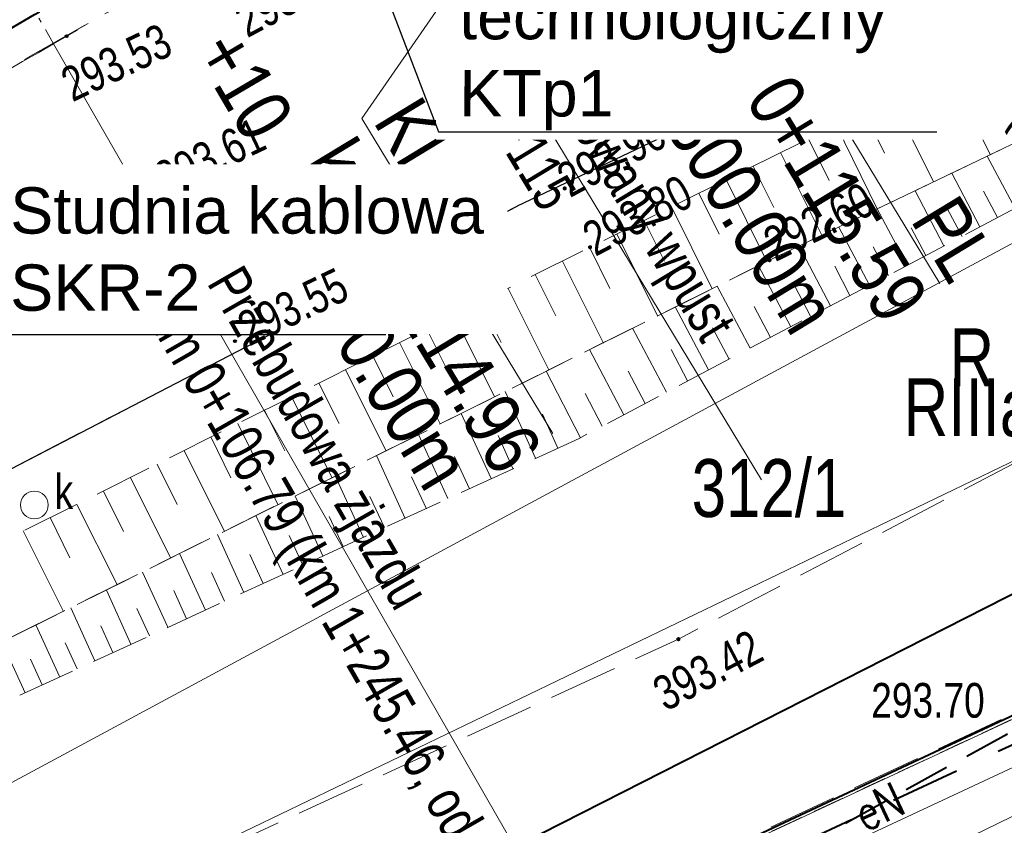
# Model space of a CAD drawing. Header units: metres. Extents: x 7437415 to 7437762, y 5556624 to 5556902.
# Tile 24 of 41: x 7437613 to 7437635, y 5556712 to 5556730. Entities that reach past the tile are written whole.
import ezdxf
from ezdxf import colors
from ezdxf.entities.mleader import LeaderData, LeaderLine
from ezdxf.math import Vec2, Vec3

# ---------------------------------------------------------------- set-up
doc = ezdxf.new("R2010")
doc.units = ezdxf.units.M
doc.header["$MEASUREMENT"] = 0
for name, pattern in [('314-500', [2.5, 2, -0.5]), ('BUBZ01-500', [1.75, 1.25, -0.5]), ('DGN Style 2', [6.14715, 3.68829, -2.45886]), ('DGN Style 4', [0.717182, 0.358367, -0.179184, 0.000447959, -0.179184]), ('EGBO02-500', [2.5, 1.5, -1]), ('EGBU01-500', [1, 0.5, -0.5]), ('KTCR02-500', [1.5, 1, -0.5]), ('KTJZ01-500', [2, 1.5, -0.5])]:
    doc.linetypes.add(name, pattern=pattern)
doc.layers.get('0').update_dxf_attribs({"color": 250, "lineweight": 5})
for name, color, linetype, lineweight in [('506-Właz okrągły-SK', 7, 'Continuous', 5), ('BUBZ01', 250, 'Continuous', 5), ('BUIB02_01', 250, 'Continuous', 5), ('D_kilometraz', 7, 'Continuous', 13), ('D_kraweznik obnizony', 7, 'DGN Style 2', 20), ('D_obrzeze', 7, 'Continuous', 20), ('D_opis trasy', 7, 'Continuous', 13), ('D_opisy', 7, 'Continuous', 13), ('D_osie', 1, 'DGN Style 4', 20), ('EGBD03', 250, 'Continuous', 5), ('EGBK02', 250, 'Continuous', 5), ('EGBO02', 250, 'Continuous', 5), ('EGBU01', 250, 'Continuous', 5), ('Elektryka_kanalizacja_technologiczna', 1, '314-500', 40), ('Elektryka_opisy_kabli', 7, 'Continuous', 13), ('KTJZ01', 250, 'Continuous', 5), ('KTKR01', 250, 'Continuous', 5), ('KTOK05_01', 250, 'Continuous', 5), ('MPZP', 250, 'Continuous', 5), ('punkt wysokościowy sztuczny', 7, 'Continuous', 5), ('RTPW01', 250, 'Continuous', 5), ('RTPW02', 250, 'Continuous', 5), ('rzedne dla projektanta', 250, 'Continuous', 5), ('SUPE', 250, 'Continuous', 5), ('SUPG_01', 250, 'Continuous', 5), ('SUUS22_01_K', 250, 'Continuous', 5)]:
    doc.layers.add(name, color=color, linetype=linetype, lineweight=lineweight)
doc.styles.get("Standard").update_dxf_attribs({"font": 'txt.shx', "width": 0.75})
doc.styles.add('STYL_ARIAL', font='simplex.shx', dxfattribs={"width": 0.75, "oblique": 0.1})
doc.styles.add('Style-Arial Narrow', font='ARIALN.TTF')
doc.linetypes.add('KTOK05_01-500', pattern='A,3.75,[13,dgnlstyle-rozp_2015.shx,S=0.002778,R=0,X=0,Y=0],3.75', length=7.5)

# ---------------------------------------------------------------- blocks, each defined once
blk = doc.blocks.new('PW02')
at = {"layer": 'punkt wysokościowy sztuczny', "linetype": 'Continuous', "lineweight": 13}
h = blk.add_hatch(color=0, dxfattribs=at)
edge = h.paths.add_edge_path()
edge.add_arc((0, 0), 0.45, 0, 360)
blk = doc.blocks.new('506')
at = {"layer": '506-Właz okrągły-SK', "color": 0, "linetype": 'Continuous', "lineweight": 13}
blk.add_circle((0, 0), 3, dxfattribs=at)
blk = doc.blocks.new('_None')
blk = doc.blocks.new('_Oblique')
at = {"color": 0, "linetype": 'ByBlock', "lineweight": -2}
blk.add_line((-5, -5), (5, 5), dxfattribs=at)

msp = doc.modelspace()

# ---------------------------------------------------------------- linework, layer by layer
at = {"layer": 'BUBZ01', "color": 7, "linetype": 'BUBZ01-500', "lineweight": 13, "flags": 128}
for points in [[(7437640.99, 5556729.98), (7437629.68, 5556724.58), (7437608.73, 5556714.17), (7437608.14, 5556715.01), (7437608.99, 5556716.45), (7437625.8, 5556724.86), (7437640.18, 5556732), (7437640.99, 5556729.98)], [(7437629.68, 5556724.58), (7437640.99, 5556729.98), (7437641.62, 5556729.19), (7437625.56, 5556720.73), (7437609.12, 5556713.18), (7437608.71, 5556714.16), (7437629.68, 5556724.58)]]:
    msp.add_lwpolyline(points, close=True, dxfattribs=at)
at = {"layer": 'BUBZ01', "color": 7, "linetype": 'Continuous', "lineweight": 13, "flags": 128}
for points in [[(7437634.15, 5556729.01), (7437634.61, 5556728.08)], [(7437633.54, 5556728.7), (7437634.45, 5556726.86)], [(7437632.93, 5556728.4), (7437633.38, 5556727.48)], [(7437632.32, 5556728.1), (7437633.23, 5556726.27)], [(7437631.72, 5556727.8), (7437632.17, 5556726.89)], [(7437631.12, 5556727.5), (7437632.01, 5556725.69)], [(7437630.52, 5556727.2), (7437630.97, 5556726.3)], [(7437629.92, 5556726.91), (7437630.81, 5556725.12)], [(7437634.99, 5556725.7), (7437634.39, 5556726.83)], [(7437629.33, 5556726.61), (7437629.77, 5556725.72)], [(7437634.23, 5556725.3), (7437633.62, 5556726.46)], [(7437628.74, 5556726.32), (7437629.62, 5556724.55)], [(7437628.15, 5556726.03), (7437628.59, 5556725.14)], [(7437633.45, 5556724.89), (7437632.83, 5556726.08)], [(7437634.61, 5556725.5), (7437634.31, 5556726.07)], [(7437627.56, 5556725.73), (7437628.44, 5556723.96)], [(7437632.66, 5556724.47), (7437632.01, 5556725.69)], [(7437633.85, 5556725.09), (7437633.53, 5556725.68)], [(7437626.97, 5556725.44), (7437627.41, 5556724.56)], [(7437631.84, 5556724.04), (7437631.18, 5556725.29)], [(7437633.06, 5556724.68), (7437632.74, 5556725.28)], [(7437626.38, 5556725.15), (7437627.26, 5556723.38)], [(7437625.79, 5556724.86), (7437626.23, 5556723.97)], [(7437631, 5556723.59), (7437630.32, 5556724.88)], [(7437632.25, 5556724.25), (7437631.92, 5556724.87)], [(7437625.2, 5556724.56), (7437626.09, 5556722.79)], [(7437630.14, 5556723.14), (7437629.44, 5556724.46)], [(7437631.42, 5556723.82), (7437631.09, 5556724.45)], [(7437624.61, 5556724.27), (7437625.06, 5556723.38)], [(7437629.26, 5556722.68), (7437628.55, 5556724.02)], [(7437630.57, 5556723.37), (7437630.23, 5556724.02)], [(7437624.03, 5556723.97), (7437624.91, 5556722.21)], [(7437623.44, 5556723.68), (7437623.88, 5556722.8)], [(7437629.7, 5556722.91), (7437629.35, 5556723.58)], [(7437622.85, 5556723.39), (7437623.73, 5556721.63)], [(7437628.36, 5556722.21), (7437627.64, 5556723.57)], [(7437622.27, 5556723.09), (7437622.71, 5556722.21)], [(7437627.45, 5556721.73), (7437626.72, 5556723.11)], [(7437628.81, 5556722.44), (7437628.45, 5556723.12)], [(7437621.68, 5556722.8), (7437622.56, 5556721.04)], [(7437626.53, 5556721.24), (7437625.79, 5556722.65)], [(7437627.91, 5556721.97), (7437627.55, 5556722.65)], [(7437621.1, 5556722.51), (7437621.54, 5556721.63)], [(7437620.51, 5556722.21), (7437621.39, 5556720.46)], [(7437625.59, 5556720.74), (7437624.85, 5556722.18)], [(7437626.99, 5556721.48), (7437626.62, 5556722.18)], [(7437619.93, 5556721.92), (7437620.37, 5556721.05)], [(7437624.62, 5556720.3), (7437623.96, 5556721.74)], [(7437626.06, 5556720.99), (7437625.69, 5556721.7)], [(7437619.34, 5556721.63), (7437620.22, 5556719.88)], [(7437618.76, 5556721.34), (7437619.2, 5556720.46)], [(7437623.66, 5556719.86), (7437623.01, 5556721.27)], [(7437625.1, 5556720.52), (7437624.77, 5556721.25)], [(7437618.18, 5556721.05), (7437619.05, 5556719.3)], [(7437622.72, 5556719.43), (7437622.09, 5556720.81)], [(7437617.6, 5556720.76), (7437618.03, 5556719.88)], [(7437624.13, 5556720.08), (7437623.81, 5556720.79)], [(7437617.02, 5556720.47), (7437617.89, 5556718.72)], [(7437616.44, 5556720.17), (7437616.87, 5556719.3)], [(7437621.8, 5556719), (7437621.18, 5556720.36)], [(7437623.19, 5556719.64), (7437622.87, 5556720.34)], [(7437615.86, 5556719.88), (7437616.73, 5556718.14)], [(7437620.9, 5556718.59), (7437620.29, 5556719.92)], [(7437622.26, 5556719.21), (7437621.94, 5556719.9)], [(7437615.28, 5556719.59), (7437615.71, 5556718.72)], [(7437620.02, 5556718.19), (7437619.42, 5556719.48)], [(7437621.35, 5556718.8), (7437621.04, 5556719.47)], [(7437614.7, 5556719.3), (7437615.57, 5556717.57)], [(7437614.12, 5556719.02), (7437614.55, 5556718.15)], [(7437619.16, 5556717.79), (7437618.57, 5556719.06)], [(7437620.46, 5556718.39), (7437620.16, 5556719.04)], [(7437613.54, 5556718.73), (7437614.41, 5556716.99)], [(7437618.31, 5556717.4), (7437617.74, 5556718.65)], [(7437619.59, 5556717.99), (7437619.29, 5556718.63)], [(7437617.48, 5556717.02), (7437616.92, 5556718.24)], [(7437618.73, 5556717.59), (7437618.44, 5556718.22)], [(7437616.67, 5556716.65), (7437616.12, 5556717.84)], [(7437617.89, 5556717.21), (7437617.61, 5556717.83)], [(7437615.87, 5556716.28), (7437615.34, 5556717.45)], [(7437617.07, 5556716.83), (7437616.8, 5556717.44)], [(7437615.09, 5556715.92), (7437614.57, 5556717.07)], [(7437616.27, 5556716.46), (7437616, 5556717.05)], [(7437614.33, 5556715.57), (7437613.81, 5556716.7)], [(7437615.48, 5556716.1), (7437615.22, 5556716.68)], [(7437613.58, 5556715.23), (7437613.08, 5556716.33)], [(7437614.71, 5556715.75), (7437614.45, 5556716.31)], [(7437613.95, 5556715.4), (7437613.7, 5556715.96)]]:
    msp.add_lwpolyline(points, dxfattribs=at)
at = {"layer": 'BUIB02_01', "color": 212, "linetype": 'Continuous', "lineweight": 40, "flags": 128}
msp.add_lwpolyline([(7437578.709, 5556689.08), (7437609.016, 5556704.209), (7437638.73, 5556719.29), (7437644.506, 5556722.382), (7437654.627, 5556703.284)], dxfattribs=at)
at = {"layer": 'D_kraweznik obnizony'}
msp.add_arc((7437439.812, 5557032.718), 350, 299.37761, 300.39004, dxfattribs=at)
at = {"layer": 'D_obrzeze'}
msp.add_arc((7437439.812, 5557032.718), 348.5, 298.39337, 301.22152, dxfattribs=at)
at = {"layer": 'D_opis trasy'}
msp.add_line((7437622.924, 5556730.62), (7437620.867, 5556727.643), dxfattribs=at)
at = {"layer": 'D_opis trasy', "flags": 128}
for points in [[(7437628.823, 5556731.559), (7437633.361, 5556724.073)], [(7437624.995, 5556720.832), (7437620.867, 5556727.643)]]:
    msp.add_lwpolyline(points, dxfattribs=at)
at = {"layer": 'D_opisy'}
for p, q in [((7437621.266, 5556733.43), (7437629.508, 5556719.832)), ((7437614.198, 5556729.255), (7437628.894, 5556703.68))]:
    msp.add_line(p, q, dxfattribs=at)
at = {"layer": 'D_osie'}
msp.add_line((7437614.198, 5556729.255), (7437611.513, 5556733.927), dxfattribs=at)
at = {"layer": 'EGBD03', "color": 96, "linetype": 'Continuous', "lineweight": 13, "flags": 128}
for points in [[(7437612.54, 5556712.89), (7437639.43, 5556727.37)], [(7437614.32, 5556710.3), (7437641.84, 5556723.56)], [(7437646.68, 5556720.13), (7437608.79, 5556702.48)]]:
    msp.add_lwpolyline(points, dxfattribs=at)
at = {"layer": 'EGBO02', "color": 96, "linetype": 'EGBO02-500', "lineweight": 40, "flags": 128}
msp.add_lwpolyline([(7437509.408, 5556641.775), (7437527.366, 5556653.573), (7437535.53, 5556659.046), (7437540.808, 5556662.655), (7437546.047, 5556666.094), (7437546.417, 5556666.344), (7437547.687, 5556667.174), (7437556.491, 5556673.156), (7437559.221, 5556675.006), (7437566.622, 5556680.047), (7437572.551, 5556684.096), (7437578.927, 5556688.403), (7437581.512, 5556689.607), (7437586.468, 5556691.935), (7437596.734, 5556696.524), (7437608.998, 5556702.025), (7437613.531, 5556704.147), (7437646.901, 5556719.682), (7437664.231, 5556728.731), (7437679.981, 5556736.007), (7437721.816, 5556755.672), (7437743.341, 5556772.789), (7437751.664, 5556779.423)], dxfattribs=at)
at = {"layer": 'EGBU01', "color": 96, "linetype": 'EGBU01-500', "lineweight": 13, "flags": 128}
for points in [[(7437619.76, 5556707.6), (7437646.68, 5556720.13)], [(7437646.68, 5556720.13), (7437619.76, 5556707.6)]]:
    msp.add_lwpolyline(points, dxfattribs=at)
at = {"layer": 'Elektryka_kanalizacja_technologiczna'}
msp.add_arc((7437418.516, 5557069.744), 391.962, 298.87475, 300.33737, dxfattribs=at)
at = {"layer": 'KTJZ01', "color": 7, "linetype": 'KTJZ01-500', "lineweight": 13, "flags": 128}
msp.add_lwpolyline([(7437487.24, 5556665.88), (7437500.01, 5556668.65), (7437509.93, 5556671.34), (7437514.81, 5556672.66), (7437528.54, 5556677.57), (7437546.18, 5556685.08), (7437562.31, 5556693.39), (7437575.78, 5556700.17), (7437584.6, 5556705.2), (7437599.33, 5556712.79), (7437607.41, 5556717.03), (7437624.22, 5556725.75), (7437636.91, 5556731.79), (7437639.91, 5556733.3), (7437648.13, 5556737.1), (7437664.08, 5556744.94), (7437674.41, 5556750.47), (7437695.47, 5556762.01), (7437726.23, 5556778.98), (7437745.592, 5556790.579), (7437740.524, 5556799.89), (7437726.071, 5556794.065), (7437721.424, 5556793.261), (7437718.653, 5556793.684), (7437716.454, 5556794.853), (7437714.78, 5556796.65), (7437713.44, 5556798.18), (7437704.05, 5556814.76), (7437696.46, 5556806.77), (7437698.53, 5556806.84), (7437700.74, 5556806.26), (7437702.79, 5556804.94), (7437704.06, 5556803.16), (7437709.44, 5556793.77), (7437711.44, 5556790.12), (7437712.13, 5556787.63), (7437712.21, 5556785.35), (7437711.59, 5556783.66), (7437709.87, 5556781.76), (7437701.28, 5556777.09), (7437699.42, 5556776.48), (7437697.78, 5556776.19), (7437695.76, 5556776.41), (7437693.65, 5556777.51), (7437692.09, 5556778.89), (7437690.49, 5556781.22), (7437685.25, 5556778.28), (7437686.1, 5556775.03), (7437686.085, 5556773.72), (7437685.81, 5556772.51), (7437685.3, 5556771.32), (7437684.475, 5556769.98), (7437683.43, 5556768.68), (7437682.12, 5556767.23), (7437680.52, 5556765.9), (7437679.609, 5556765.424), (7437667.4, 5556758.73), (7437656.58, 5556752.94), (7437646.03, 5556747.24), (7437635.04, 5556741.31), (7437625.46, 5556735.97), (7437617.31, 5556731.03), (7437610.73, 5556727.32), (7437599.83, 5556721.28), (7437592.56, 5556717.41), (7437581.48, 5556711.39), (7437572.19, 5556706.38), (7437570.63, 5556705.57), (7437559.43, 5556699.57), (7437555.27, 5556697.37), (7437547.58, 5556693.6), (7437542.1, 5556690.99), (7437536.78, 5556688.64), (7437527.13, 5556684.56), (7437524.75, 5556685.69), (7437522.99, 5556687.15), (7437521.44, 5556689.45), (7437520.46, 5556691.39), (7437515.43, 5556689.51), (7437516.09, 5556686.202), (7437515.98, 5556684.5), (7437514.73, 5556681.38), (7437513.55, 5556680.28), (7437512.1, 5556679.32), (7437507.87, 5556678.13), (7437498.81, 5556675.82), (7437492.9, 5556674.29)], dxfattribs=at)
for points in [[(7437639.91, 5556733.3), (7437648.13, 5556737.1), (7437647.63, 5556734.07), (7437652.6, 5556723.04), (7437646.61, 5556720.21), (7437619.73, 5556707.68), (7437613.29, 5556704.65), (7437611.72, 5556705.29), (7437608.45, 5556703.74), (7437604.8, 5556710.12), (7437602.44, 5556712.14), (7437599.33, 5556712.79), (7437607.41, 5556717.03), (7437608.14, 5556715.01), (7437609.09, 5556713.14), (7437610.29, 5556711.49), (7437612.71, 5556710.2), (7437615.11, 5556710.61), (7437627.71, 5556716.39), (7437641.39, 5556723.55), (7437643.11, 5556725.99), (7437640.63, 5556731.4), (7437639.91, 5556733.3)], [(7437610.36, 5556732.56), (7437613.5, 5556734.74), (7437614.84, 5556732.74), (7437615.69, 5556732.04), (7437616.36, 5556731.68), (7437617.04, 5556731.4), (7437617.31, 5556731.03), (7437610.73, 5556727.32), (7437610.52, 5556727.76), (7437611.26, 5556730.17), (7437610.36, 5556732.56)]]:
    msp.add_lwpolyline(points, close=True, dxfattribs=at)
at = {"layer": 'KTKR01', "color": 7, "linetype": 'Continuous', "lineweight": 30, "flags": 128}
for points in [[(7437745.592, 5556790.579), (7437726.23, 5556778.98), (7437695.47, 5556762.01), (7437674.41, 5556750.47), (7437664.08, 5556744.94), (7437648.13, 5556737.1), (7437639.91, 5556733.3), (7437636.91, 5556731.79), (7437624.22, 5556725.75)], [(7437599.33, 5556712.79), (7437607.41, 5556717.03), (7437624.22, 5556725.75)]]:
    msp.add_lwpolyline(points, dxfattribs=at)
at = {"layer": 'KTOK05_01', "color": 7, "linetype": 'KTOK05_01-500', "lineweight": 40, "flags": 128}
msp.add_lwpolyline([(7437655.254, 5556703.63), (7437646.61, 5556720.21), (7437628.37, 5556711.66), (7437613.29, 5556704.65), (7437623.217, 5556686.259)], dxfattribs=at)
at = {"layer": 'MPZP', "color": 212, "linetype": 'KTCR02-500', "lineweight": 40, "flags": 128}
msp.add_lwpolyline([(7437480.406, 5556653.046), (7437497.678, 5556655.366), (7437530.257, 5556663.123), (7437555.691, 5556673.002), (7437601.685, 5556696.111), (7437651.01, 5556723.248), (7437712.92, 5556755.928), (7437752.943, 5556777.073)], dxfattribs=at)
at = {"layer": 'rzedne dla projektanta', "color": 7, "linetype": 'Continuous', "lineweight": 40}
for centre in [(7437614.48, 5556729.42), (7437629.43, 5556728.26), (7437616.33, 5556726.07), (7437618.12, 5556722.83)]:
    msp.add_circle(centre, 0.0225, dxfattribs=at)
at = {"layer": 'SUPE', "color": 1, "linetype": 'Continuous', "lineweight": 13, "flags": 128}
msp.add_lwpolyline([(7437615.14, 5556700.55), (7437615.85, 5556700.97), (7437614.38, 5556704.02), (7437646.35, 5556718.94), (7437654.54, 5556703.243)], dxfattribs=at)
at = {"layer": 'SUPG_01', "color": 52, "linetype": 'Continuous', "lineweight": 13, "flags": 128}
msp.add_lwpolyline([(7437619.69, 5556696.07), (7437615.88, 5556703.29), (7437662.91, 5556726.18), (7437714.76, 5556751.4), (7437750.66, 5556770.86), (7437751.48, 5556771.35)], dxfattribs=at)

# ---------------------------------------------------------------- block references
at = {"layer": 'RTPW02', "color": 7, "linetype": 'Continuous', "lineweight": 13, "xscale": 0.1, "yscale": 0.1, "zscale": 0.1}
for p, rotation in [((7437625.25, 5556726.13), 28.283), ((7437625.8, 5556724.86), 27.69800000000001)]:
    msp.add_blockref('PW02', p, dxfattribs=dict(at, rotation=rotation))
for p in [(7437629.68, 5556724.58), (7437627.71, 5556716.39)]:
    msp.add_blockref('PW02', p, dxfattribs=at)
at = {"layer": 'SUUS22_01_K', "color": 7, "linetype": 'Continuous', "lineweight": 13, "xscale": 0.1, "yscale": 0.1, "zscale": 0.1}
msp.add_blockref('506', (7437613.78, 5556719.29), dxfattribs=at)

# ---------------------------------------------------------------- texts
at = {"layer": 'D_kilometraz', "insert": (7437617.732, 5556729.373), "char_height": 1.2, "attachment_point": 4, "rotation": 300.4092, "line_spacing_factor": 1.6, "style": 'Style-Arial Narrow'}
msp.add_mtext('+10', dxfattribs=at)
at = {"layer": 'D_opis trasy', "char_height": 1.2, "rotation": 301.2215, "style": 'Style-Arial Narrow'}
for s, insert, attachment_point, line_spacing_factor in [('PL\\Pkm 0+115.59', (7437633.363, 5556723.875), 6, 0.85), ('R=300.00m', (7437626.982, 5556729.298), 4, 0.35), ('KL\\Pkm 0+114.96', (7437620.87, 5556727.444), 4, 0.85), ('R=-350.00m', (7437622.761, 5556719.822), 6, 0.35)]:
    msp.add_mtext(s, dxfattribs=dict(at, insert=insert, attachment_point=attachment_point, line_spacing_factor=line_spacing_factor))
at = {"layer": 'D_opisy', "char_height": 0.9, "attachment_point": 1}
for s, insert, rotation in [('\\pt11;\\fArial|b0|i0|c238238|p39;Przebudowa zjazdu\\Pkm 0+125.27 (km 1+263.90, odc. ref. 050)', (7437634.17, 5556733.863), 299.3728), ('\\pt11;\\fArial|b0|i0|c238238|p39;Projektowany wpust\\Pkm 0+115', (7437624.657, 5556730.384), 301.2215), ('\\pt11;\\fArial|b0|i0|c238238|p39;Przebudowa zjazdu\\Pkm 0+106.79 (km 1+245.46, odc. ref. 050)', (7437618.28, 5556724.537), 299.8838)]:
    msp.add_mtext(s, dxfattribs=dict(at, insert=insert, rotation=rotation))
at = {"layer": 'EGBD03', "color": 96, "linetype": 'Continuous', "lineweight": 30, "insert": (7437627.996, 5556719.013), "char_height": 1.25, "attachment_point": 7, "line_spacing_factor": 0.6}
msp.add_mtext('\\FWORKING_1250;\\H1x;\\W0.8;312/1', dxfattribs=at)
at = {"layer": 'EGBK02', "color": 96, "linetype": 'Continuous', "lineweight": 30, "insert": (7437632.581, 5556722.027), "char_height": 1.25, "attachment_point": 1, "line_spacing_factor": 0.6}
msp.add_mtext('\\FWORKING_1250;\\H1x;\\W0.8;RIIIa', dxfattribs=at)
at = {"layer": 'EGBU01', "color": 96, "linetype": 'Continuous', "lineweight": 30, "insert": (7437633.572, 5556721.856), "char_height": 1.25, "attachment_point": 7, "line_spacing_factor": 0.6}
msp.add_mtext('\\FWORKING_1250;\\H1x;\\W0.8;R', dxfattribs=at)
at = {"layer": 'RTPW01', "color": 7, "linetype": 'Continuous', "lineweight": 13, "char_height": 0.75, "attachment_point": 7, "line_spacing_factor": 0.6}
for s, insert, rotation in [('\\FWORKING_1250;\\H1x;\\W0.8;293.90', (7437625.368, 5556725.91), 28.283), ('\\FWORKING_1250;\\H1x;\\W0.8;293.80', (7437625.916, 5556724.639), 27.698), ('\\FWORKING_1250;\\H1x;\\W0.8;292.60', (7437629.81, 5556724.526), 26.144), ('\\FWORKING_1250;\\H1x;\\W0.8;393.42', (7437627.436, 5556714.809), 27.627)]:
    msp.add_mtext(s, dxfattribs=dict(at, insert=insert, rotation=rotation))
at = {"layer": 'RTPW01', "color": 7, "linetype": 'Continuous', "lineweight": 13, "insert": (7437631.88, 5556714.683), "char_height": 0.75, "attachment_point": 7, "line_spacing_factor": 0.6}
msp.add_mtext('\\FWORKING_1250;\\H1x;\\W0.8;293.70', dxfattribs=at)
at = {"layer": 'rzedne dla projektanta', "color": 7, "linetype": 'Continuous', "lineweight": 0, "char_height": 0.75, "attachment_point": 7, "line_spacing_factor": 0.6}
for s, insert, rotation in [('\\FWORKING_1250;\\H1x;\\W0.8; 293.65', (7437618.196, 5556729.258), 28.3573), ('\\FWORKING_1250;\\H1x;\\W0.8; 293.53', (7437614.409, 5556727.884), 25.4419), ('\\FWORKING_1250;\\H1x;\\W0.8; 294.05', (7437629.286, 5556727.964), 26.8336), ('\\FWORKING_1250;\\H1x;\\W0.8; 293.61', (7437616.437, 5556725.844), 25.4419), ('\\FWORKING_1250;\\H1x;\\W0.8; 293.55', (7437618.227, 5556722.604), 25.4419)]:
    msp.add_mtext(s, dxfattribs=dict(at, insert=insert, rotation=rotation))
at = {"layer": 'SUPE', "color": 1, "linetype": 'Continuous', "lineweight": 13, "width": 0.8}
msp.add_text('eN', height=0.75, rotation=24.944, dxfattribs=at).set_placement((7437631.737, 5556712.217))
at = {"layer": 'SUUS22_01_K', "color": 7, "linetype": 'Continuous', "lineweight": 13, "insert": (7437614.22, 5556719.203), "char_height": 0.75, "attachment_point": 7, "line_spacing_factor": 0.6}
msp.add_mtext('\\FWORKING_1250;\\H1x;\\W0.8;k', dxfattribs=at)

# ---------------------------------------------------------------- next in the draw order: leaders
at = {"layer": 'Elektryka_opisy_kabli', "linetype": 'Continuous', "lineweight": 13}
ml = msp.add_multileader_mtext('Standard', dxfattribs=at)
ml.set_content('{\\fArial|b0|i0|c238|p34;\\W1;Studnia kablowa\\PSKR-2}', color=256, style='STYL_ARIAL')
ml.set_leader_properties()
ml.set_arrow_properties(name='NONE')
ml.build(insert=Vec2(0, 0))
ml.multileader.update_dxf_attribs({"text_left_attachment_type": 5, "text_right_attachment_type": 5, "dogleg_length": 0.36, "arrow_head_size": 0.1})
ctx = ml.context
ctx.base_point, ctx.char_height, ctx.arrow_head_size, ctx.landing_gap_size, ctx.plane_origin = Vec3(7437613.168, 5556722.971), 1, 0.1, 0.09, Vec3(7437561.788, 5556688.081)
ctx.left_attachment, ctx.right_attachment = 5, 5
notes = []
notes.append((ctx, [(0, (1, 1, 0), (7437612.808, 5556722.971), (1, 0), 0.36, [(0, [(7437607.298, 5556725.586)], 0, [])])]))
ctx.mtext.insert, ctx.mtext.line_spacing_style, ctx.mtext.flow_direction = Vec3(7437613.258, 5556726.154), 2, 5
ctx.mtext.has_bg_fill, ctx.mtext.bg_color, ctx.mtext.bg_scale_factor, ctx.mtext.bg_transparency, ctx.mtext.use_window_bg_color = 1, -1027028792, 1.5, 0, 1
for ctx, leaders in notes:
    for number, flags, end, landing, length, lines in leaders:
        leader = LeaderData()
        leader.index, (leader.has_last_leader_line, leader.has_dogleg_vector, leader.attachment_direction) = number, flags
        leader.last_leader_point, leader.dogleg_vector, leader.dogleg_length = Vec3(end), Vec3(landing), length
        for number, points, colour, breaks in lines:
            line = LeaderLine()
            line.index, line.vertices, line.color, line.breaks = number, Vec3.list(points), colors.encode_raw_color(colour), breaks
            leader.lines.append(line)
        ctx.leaders.append(leader)

# ---------------------------------------------------------------- next in the draw order: leaders
ml = msp.add_multileader_mtext('Standard', dxfattribs=at)
ml.set_content('{\\fArial|b0|i0|c238|p34;\\W1;Projektowany kanał\\Ptechnologiczny\\PKTp1}', color=256, style='STYL_ARIAL')
ml.set_leader_properties()
ml.set_arrow_properties(name='OBLIQUE')
ml.build(insert=Vec2(0, 0))
ml.multileader.update_dxf_attribs({"text_left_attachment_type": 5, "text_right_attachment_type": 5, "dogleg_length": 0.36, "arrow_head_size": 0.1})
ctx = ml.context
ctx.base_point, ctx.char_height, ctx.arrow_head_size, ctx.landing_gap_size, ctx.plane_origin = Vec3(7437622.878, 5556727.354), 1, 0.1, 0.09, Vec3(7437572.978, 5556700.462)
ctx.left_attachment, ctx.right_attachment = 5, 5
notes = []
notes.append((ctx, [(0, (1, 1, 0), (7437622.518, 5556727.354), (1, 0), 0.36, [(0, [(7437620.131, 5556733.618)], 0, [])])]))
ctx.mtext.insert, ctx.mtext.line_spacing_style, ctx.mtext.flow_direction = Vec3(7437622.968, 5556732.02), 2, 5
ctx.mtext.has_bg_fill, ctx.mtext.bg_color, ctx.mtext.bg_scale_factor, ctx.mtext.bg_transparency, ctx.mtext.use_window_bg_color = 1, -1027028792, 1.5, 0, 1
for ctx, leaders in notes:
    for number, flags, end, landing, length, lines in leaders:
        leader = LeaderData()
        leader.index, (leader.has_last_leader_line, leader.has_dogleg_vector, leader.attachment_direction) = number, flags
        leader.last_leader_point, leader.dogleg_vector, leader.dogleg_length = Vec3(end), Vec3(landing), length
        for number, points, colour, breaks in lines:
            line = LeaderLine()
            line.index, line.vertices, line.color, line.breaks = number, Vec3.list(points), colors.encode_raw_color(colour), breaks
            leader.lines.append(line)
        ctx.leaders.append(leader)

doc.saveas('drawing.dxf')
